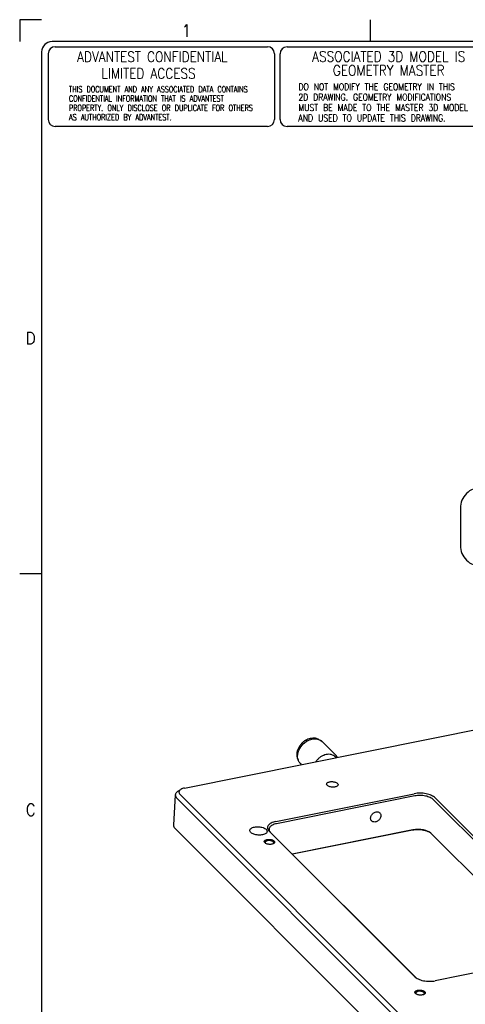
# Model space of a CAD drawing. Header units: inches. Extents: x 155 to 996, y 103 to 697.
# Tile 30 of 81: x 155 to 283, y 412 to 697. Entities that reach past the tile are written whole.
import ezdxf

# ---------------------------------------------------------------- set-up
doc = ezdxf.new("R2010")
doc.units = ezdxf.units.IN
doc.layers.add('1', color=7, linetype='Continuous')
doc.styles.add('CONVERTER_11', font='txt.shx', dxfattribs={"width": 0.72})
doc.styles.add('CONVERTER_13', font='complex.shx', dxfattribs={"width": 0.855})
doc.styles.add('CONVERTER_14', font='txt.shx', dxfattribs={"width": 0.81})
doc.styles.add('CONVERTER_15', font='txt.shx', dxfattribs={"width": 0.9})

# ---------------------------------------------------------------- blocks, each defined once
blk = doc.blocks.new('E8021-24140', base_point=(199.01, 250.26))
at = {"color": 7, "linetype": 'Continuous'}
for p, q in [((202.26, 474.88), (395.89, 513.73)), ((200.31, 473.93), (201.17, 474.48)), ((228.68, 465.21), (268.71, 473.24)), ((199.57, 472.9), (199.03, 464.17)), ((200.01, 471.94), (411.11, 260.63)), ((412.06, 261.68), (200.95, 472.99)), ((268.91, 472.58), (228.88, 464.55)), ((274.28, 471.48), (316.31, 429.42)), ((316.78, 429.94), (274.76, 472)), ((199.47, 463.21), (270.76, 391.84)), ((226.71, 462.37), (268.74, 420.31)), ((269.13, 419.98), (227.13, 462.02)), ((268.31, 462.76), (233.39, 455.75)), ((268.18, 462.65), (233.46, 455.69)), ((273.42, 461.86), (273.61, 461.72)), ((273.68, 461.66), (309.31, 425.99)), ((225.65, 458.87), (225.64, 458.89)), ((227.91, 458.74), (227.9, 458.73)), ((314.81, 427.1), (274.78, 419.07)), ((269.23, 415.25), (269.22, 415.26)), ((271.49, 415.11), (271.49, 415.11))]:
    blk.add_line(p, q, dxfattribs=at)
for points, knots in [([(243.36, 476.03), (243.37, 475.95), (243.39, 475.77), (243.6, 475.55), (243.9, 475.37), (244.29, 475.23), (244.73, 475.14), (245.19, 475.11), (245.63, 475.14), (246.03, 475.24), (246.35, 475.38), (246.58, 475.57), (246.68, 475.82), (246.61, 476.08), (246.41, 476.3), (246.11, 476.48), (245.72, 476.62), (245.28, 476.71), (244.82, 476.74), (244.38, 476.71), (243.98, 476.61), (243.66, 476.47), (243.42, 476.28), (243.38, 476.1), (243.36, 476.03)], [0, 0, 0, 0, 0.235016, 0.519506, 0.871898, 1.285706, 1.740862, 2.210501, 2.665657, 3.079465, 3.431857, 3.716348, 3.951363, 4.186379, 4.47087, 4.823261, 5.23707, 5.692225, 6.161864, 6.61702, 7.030828, 7.383221, 7.667711, 7.902727, 7.902727, 7.902727, 7.902727]), ([(200.31, 473.93), (200.2, 473.85), (200, 473.72), (199.77, 473.46), (199.62, 473.19), (199.59, 472.99), (199.57, 472.9)], [0, 0, 0, 0, 0.380189, 0.719033, 1.024745, 1.311632, 1.311632, 1.311632, 1.311632]), ([(201.17, 474.48), (201.08, 474.41), (200.9, 474.29), (200.71, 474.04), (200.61, 473.77), (200.63, 473.5), (200.74, 473.22), (200.88, 473.07), (200.95, 472.99)], [0, 0, 0, 0, 0.347417, 0.649268, 0.920223, 1.184629, 1.469325, 1.793965, 1.793965, 1.793965, 1.793965]), ([(202.26, 474.88), (202.05, 474.84), (201.68, 474.75), (201.33, 474.57), (201.17, 474.48)], [0, 0, 0, 0, 0.620977, 1.160245, 1.160245, 1.160245, 1.160245]), ([(274.76, 472), (274.6, 472.14), (274.27, 472.42), (273.65, 472.75), (272.93, 473.02), (272.13, 473.23), (271.28, 473.36), (270.4, 473.41), (269.54, 473.38), (268.98, 473.29), (268.71, 473.24)], [0, 0, 0, 0, 0.610161, 1.307771, 2.082426, 2.91628, 3.786815, 4.668934, 5.536759, 6.365377, 6.365377, 6.365377, 6.365377]), ([(199.57, 472.9), (199.59, 472.73), (199.62, 472.36), (199.87, 472.08), (200.01, 471.94)], [0, 0, 0, 0, 0.496767, 1.078064, 1.078064, 1.078064, 1.078064]), ([(274.28, 471.48), (274.15, 471.6), (273.85, 471.85), (273.3, 472.14), (272.66, 472.39), (271.95, 472.57), (271.19, 472.68), (270.42, 472.73), (269.65, 472.7), (269.15, 472.62), (268.91, 472.58)], [0, 0, 0, 0, 0.542365, 1.162464, 1.851045, 2.592249, 3.366058, 4.150163, 4.921564, 5.658113, 5.658113, 5.658113, 5.658113]), ([(258.72, 467.67), (258.63, 467.75), (258.43, 467.91), (258.04, 467.99), (257.63, 467.97), (257.21, 467.82), (256.82, 467.57), (256.49, 467.24), (256.24, 466.85), (256.1, 466.43), (256.07, 466.02), (256.16, 465.64), (256.37, 465.33), (256.68, 465.11), (257.06, 465.02), (257.48, 465.05), (257.9, 465.2), (258.29, 465.44), (258.62, 465.78), (258.86, 466.16), (259.01, 466.58), (259.04, 467), (258.95, 467.38), (258.8, 467.58), (258.72, 467.67)], [0, 0, 0, 0, 0.362803, 0.744185, 1.154935, 1.595421, 2.057325, 2.526964, 2.988869, 3.429355, 3.840104, 4.221487, 4.58429, 4.947093, 5.328475, 5.739224, 6.179711, 6.641615, 7.111254, 7.573158, 8.013645, 8.424394, 8.805776, 9.168579, 9.168579, 9.168579, 9.168579]), ([(228.68, 465.21), (228.43, 465.15), (227.95, 465.04), (227.32, 464.78), (226.8, 464.46), (226.43, 464.08), (226.23, 463.65), (226.21, 463.2), (226.38, 462.74), (226.6, 462.5), (226.71, 462.37)], [0, 0, 0, 0, 0.767278, 1.456009, 2.056777, 2.572237, 3.022991, 3.450634, 3.906584, 4.43042, 4.43042, 4.43042, 4.43042]), ([(199.03, 464.17), (199.05, 464), (199.09, 463.63), (199.33, 463.35), (199.47, 463.21)], [0, 0, 0, 0, 0.496762, 1.078054, 1.078054, 1.078054, 1.078054]), ([(226.13, 462.3), (226.12, 462.41), (226.09, 462.65), (225.82, 462.96), (225.43, 463.23), (224.93, 463.45), (224.34, 463.6), (223.71, 463.68), (223.07, 463.68), (222.47, 463.6), (221.94, 463.45), (221.52, 463.23), (221.23, 462.95), (221.1, 462.61), (221.19, 462.26), (221.44, 461.95), (221.83, 461.68), (222.34, 461.47), (222.92, 461.31), (223.56, 461.24), (224.2, 461.24), (224.8, 461.31), (225.33, 461.47), (225.74, 461.69), (226.05, 461.96), (226.1, 462.2), (226.13, 462.3)], [0, 0, 0, 0, 0.324979, 0.709403, 1.179321, 1.731737, 2.346721, 2.995084, 3.643448, 4.258432, 4.810848, 5.280766, 5.66519, 5.990169, 6.315148, 6.699572, 7.16949, 7.721906, 8.33689, 8.985253, 9.633617, 10.248601, 10.801017, 11.270935, 11.655359, 11.980338, 11.980338, 11.980338, 11.980338]), ([(228.88, 464.55), (228.65, 464.5), (228.23, 464.4), (227.67, 464.16), (227.21, 463.88), (226.88, 463.54), (226.7, 463.16), (226.68, 462.76), (226.83, 462.36), (227.03, 462.14), (227.13, 462.02)], [0, 0, 0, 0, 0.682025, 1.29423, 1.828246, 2.286433, 2.687103, 3.06723, 3.472519, 3.938151, 3.938151, 3.938151, 3.938151]), ([(273.42, 461.86), (273.19, 461.99), (272.72, 462.26), (271.9, 462.53), (270.99, 462.72), (270.04, 462.81), (269.1, 462.8), (268.48, 462.7), (268.18, 462.65)], [0, 0, 0, 0, 0.774796, 1.643463, 2.577528, 3.541862, 4.498549, 5.410363, 5.410363, 5.410363, 5.410363]), ([(273.68, 461.66), (273.54, 461.78), (273.25, 462.03), (272.7, 462.32), (272.06, 462.56), (271.34, 462.75), (270.59, 462.86), (269.81, 462.9), (269.04, 462.88), (268.55, 462.8), (268.31, 462.76)], [0, 0, 0, 0, 0.542365, 1.162464, 1.851045, 2.592249, 3.366058, 4.150163, 4.921564, 5.658113, 5.658113, 5.658113, 5.658113]), ([(228.3, 459.19), (228.29, 459.26), (228.27, 459.42), (228.08, 459.62), (227.81, 459.79), (227.46, 459.92), (227.06, 460), (226.64, 460.02), (226.24, 459.99), (225.87, 459.91), (225.58, 459.77), (225.38, 459.6), (225.29, 459.37), (225.35, 459.14), (225.53, 458.94), (225.8, 458.77), (226.15, 458.65), (226.55, 458.57), (226.97, 458.54), (227.38, 458.57), (227.74, 458.66), (228.03, 458.79), (228.24, 458.96), (228.29, 459.12), (228.3, 459.19)], [0, 0, 0, 0, 0.21365, 0.472278, 0.792635, 1.168824, 1.582602, 2.009546, 2.423324, 2.799514, 3.11987, 3.378498, 3.592148, 3.805799, 4.064427, 4.384783, 4.760973, 5.17475, 5.601695, 6.015473, 6.391662, 6.712019, 6.970646, 7.184297, 7.184297, 7.184297, 7.184297]), ([(226.16, 459.62), (226.08, 459.59), (225.93, 459.55), (225.74, 459.45), (225.61, 459.33), (225.54, 459.18), (225.55, 459.02), (225.61, 458.93), (225.64, 458.89)], [0, 0, 0, 0, 0.247687, 0.460918, 0.638596, 0.789413, 0.934182, 1.097288, 1.097288, 1.097288, 1.097288]), ([(227.91, 458.74), (227.95, 458.78), (228.03, 458.86), (228.05, 459.04), (227.99, 459.21), (227.84, 459.35), (227.64, 459.48), (227.38, 459.58), (227.08, 459.65), (226.77, 459.68), (226.46, 459.67), (226.26, 459.63), (226.16, 459.62)], [0, 0, 0, 0, 0.177108, 0.333081, 0.49857, 0.697952, 0.939263, 1.218624, 1.525328, 1.844956, 2.161555, 2.45952, 2.45952, 2.45952, 2.45952]), ([(268.74, 420.31), (268.89, 420.17), (269.22, 419.89), (269.84, 419.56), (270.56, 419.29), (271.36, 419.08), (272.21, 418.95), (273.09, 418.9), (273.95, 418.93), (274.51, 419.02), (274.78, 419.07)], [0, 0, 0, 0, 0.610161, 1.307771, 2.082426, 2.91628, 3.786815, 4.668934, 5.536759, 6.365377, 6.365377, 6.365377, 6.365377]), ([(271.89, 415.57), (271.88, 415.64), (271.85, 415.8), (271.66, 416), (271.39, 416.16), (271.04, 416.29), (270.64, 416.37), (270.22, 416.4), (269.82, 416.37), (269.46, 416.28), (269.16, 416.15), (268.96, 415.98), (268.87, 415.75), (268.93, 415.52), (269.11, 415.32), (269.39, 415.15), (269.74, 415.02), (270.13, 414.94), (270.55, 414.92), (270.96, 414.95), (271.32, 415.03), (271.61, 415.16), (271.83, 415.34), (271.87, 415.49), (271.89, 415.57)], [0, 0, 0, 0, 0.21365, 0.472278, 0.792635, 1.168824, 1.582602, 2.009546, 2.423324, 2.799514, 3.11987, 3.378498, 3.592148, 3.805799, 4.064427, 4.384783, 4.760973, 5.17475, 5.601695, 6.015473, 6.391662, 6.712019, 6.970646, 7.184297, 7.184297, 7.184297, 7.184297]), ([(269.74, 415.99), (269.66, 415.97), (269.51, 415.93), (269.32, 415.83), (269.19, 415.7), (269.12, 415.56), (269.13, 415.39), (269.19, 415.31), (269.22, 415.26)], [0, 0, 0, 0, 0.247687, 0.460916, 0.638594, 0.789411, 0.934179, 1.097284, 1.097284, 1.097284, 1.097284]), ([(271.49, 415.11), (271.53, 415.16), (271.61, 415.24), (271.64, 415.41), (271.57, 415.58), (271.43, 415.73), (271.22, 415.85), (270.96, 415.95), (270.67, 416.02), (270.35, 416.05), (270.04, 416.05), (269.84, 416.01), (269.74, 415.99)], [0, 0, 0, 0, 0.177109, 0.333083, 0.498573, 0.697955, 0.939266, 1.218628, 1.525333, 1.844962, 2.161562, 2.459528, 2.459528, 2.459528, 2.459528])]:
    blk.add_open_spline(points, degree=3, knots=knots, dxfattribs=at)
blk = doc.blocks.new('1410-1581_01', base_point=(234.97, 481.66))
at = {"color": 7, "linetype": 'Continuous'}
for p, q in [((235.87, 486.8), (236.59, 487.64)), ((236.59, 487.64), (237.45, 488.33)), ((237.45, 488.33), (238.41, 488.81)), ((238.41, 488.81), (239.42, 489.08)), ((239.42, 489.08), (240.4, 489.09)), ((240.4, 489.09), (241.25, 488.87)), ((241.25, 488.87), (241.31, 488.85)), ((241.31, 488.85), (241.4, 488.81)), ((241.4, 488.81), (241.81, 488.55)), ((241.81, 488.55), (242.07, 488.36)), ((242.07, 488.36), (242.18, 488.26)), ((242.18, 488.26), (245.96, 484.47)), ((234.97, 483.86), (235.03, 484.85)), ((235.03, 484.85), (235.34, 485.85)), ((235.34, 485.85), (235.87, 486.8)), ((235.15, 482.95), (234.97, 483.86)), ((235.16, 482.93), (235.15, 482.95)), ((235.16, 482.92), (235.16, 482.93)), ((235.44, 482.41), (235.16, 482.92)), ((235.61, 482.14), (235.44, 482.41)), ((235.7, 482.03), (235.61, 482.14)), ((235.75, 481.97), (235.7, 482.03)), ((235.81, 481.9), (235.75, 481.97)), ((236.05, 481.66), (235.81, 481.9)), ((246.05, 484.39), (245.96, 484.47)), ((246.15, 484.25), (246.05, 484.39)), ((246.42, 483.86), (246.15, 484.25)), ((246.45, 483.8), (246.42, 483.86)), ((246.47, 483.75), (246.45, 483.8))]:
    blk.add_line(p, q, dxfattribs=at)
for points, knots in [([(242.08, 488.36), (242.02, 488.41), (241.89, 488.52), (241.75, 488.61), (241.68, 488.66)], [0, 0, 0, 0, 0.2483134, 0.4979947, 0.4979947, 0.4979947, 0.4979947]), ([(235.61, 482.13), (235.63, 482.1), (235.66, 482.06), (235.7, 482.03), (235.71, 482.01)], [0, 0, 0, 0, 0.077598, 0.155119, 0.155119, 0.155119, 0.155119]), ([(245.96, 484.47), (245.95, 484.49), (245.92, 484.52), (245.88, 484.55), (245.87, 484.57)], [0, 0, 0, 0, 0.0684091, 0.136837, 0.136837, 0.136837, 0.136837])]:
    blk.add_open_spline(points, degree=3, knots=knots, dxfattribs=at)
blk = doc.blocks.new('E6978-24791_01', base_point=(240.25, 482.51))
at = {"color": 7, "linetype": 'Continuous'}
for p, q in [((240.51, 482.87), (240.25, 482.51)), ((245.84, 483.89), (246.06, 483.67))]:
    blk.add_line(p, q, dxfattribs=at)
blk.add_open_spline([(245.84, 483.89), (245.67, 484.04), (245.33, 484.32), (244.69, 484.57), (243.99, 484.66), (243.24, 484.59), (242.48, 484.36), (241.76, 483.99), (241.08, 483.5), (240.7, 483.08), (240.51, 482.87)], degree=3, knots=[0, 0, 0, 0, 0.65113, 1.321494, 2.025578, 2.770436, 3.555412, 4.373343, 5.212357, 6.057826, 6.057826, 6.057826, 6.057826], dxfattribs=at)
blk = doc.blocks.new('E2812-23753_01', base_point=(234.69, 482.94))
at = {"color": 7, "linetype": 'Continuous'}
for p, q in [((237.61, 488.86), (237.35, 488.75)), ((237.35, 488.75), (237.67, 488.43)), ((237.64, 488.87), (237.61, 488.86)), ((237.94, 488.99), (237.64, 488.87)), ((238.27, 489.09), (237.94, 488.99)), ((238.62, 489.17), (238.27, 489.09)), ((238.99, 489.23), (238.62, 489.17)), ((239.37, 489.27), (238.99, 489.23)), ((239.76, 489.3), (239.37, 489.27)), ((239.8, 489.3), (239.76, 489.3)), ((240.16, 489.31), (239.8, 489.3)), ((240.16, 489.31), (240.38, 489.09)), ((240.89, 489.07), (240.16, 489.31)), ((241.12, 488.91), (240.89, 489.07)), ((235.11, 483), (235.15, 482.94))]:
    blk.add_line(p, q, dxfattribs=at)
blk.add_open_spline([(237.35, 488.75), (237.1, 488.58), (236.58, 488.25), (235.93, 487.6), (235.38, 486.87), (234.99, 486.07), (234.75, 485.25), (234.68, 484.44), (234.78, 483.66), (235.01, 483.22), (235.11, 483)], degree=3, knots=[0, 0, 0, 0, 0.911983, 1.833931, 2.748523, 3.639389, 4.49336, 5.302713, 6.067236, 6.795532, 6.795532, 6.795532, 6.795532], dxfattribs=at)
blk = doc.blocks.new('E8021-64140', base_point=(199.01, 250.26))
for name, p in [('E8021-24140', (199.01, 250.26)), ('E2812-23753_01', (234.69, 482.94)), ('1410-1581_01', (234.97, 481.66)), ('E6978-24791_01', (240.25, 482.51))]:
    blk.add_blockref(name, p)
blk = doc.blocks.new('E8021-96540__50', base_point=(199.01, 250.26))
blk.add_blockref('E8021-64140', (199.01, 250.26))
blk = doc.blocks.new('Gen1', base_point=(572.3, 417.2))
at = {"layer": '1', "color": 3}
blk.add_lwpolyline([(288.06, 539.1), (364.26, 539.1, 0.414214), (370.26, 545.1), (370.26, 555.9, 0.414214), (364.26, 561.9), (288.06, 561.9, 0.414214), (282.06, 555.9), (282.06, 545.1, 0.414214)], format="xyb", close=True, dxfattribs=at)
blk.add_blockref('E8021-96540__50', (199.01, 250.26))
blk = doc.blocks.new('Security_Stamp__51', base_point=(162.79, 689.49))
at = {"layer": '1', "color": 7, "linetype": 'Continuous'}
for p, q in [((162.79, 687.49), (162.79, 668.42)), ((164.79, 689.49), (226.26, 689.49)), ((228.26, 687.49), (228.26, 668.42)), ((226.26, 666.42), (164.79, 666.42))]:
    blk.add_line(p, q, dxfattribs=at)
for centre, start, end in [((164.79, 687.49), 90, 180), ((226.26, 687.49), 0, 90), ((164.79, 668.42), 180, 270), ((226.26, 668.42), 270, 0)]:
    blk.add_arc(centre, 2, start, end, dxfattribs=at)
at = {"color": 4}
for s, insert, char_height, attachment_point, line_spacing_factor, style in [('ADVANTEST CONFIDENTIAL \\P    LIMITED ACCESS', (171.16, 684.19), 3, 4, 0.960384, 'CONVERTER_13'), ('THIS DOCUMENT AND ANY ASSOCIATED DATA CONTAINS \\PCONFIDENTIAL INFORMATION THAT IS ADVANTEST \\PPROPERTY. ONLY DISCLOSE OR DUPLICATE FOR OTHERS \\PAS AUTHORIZED BY ADVANTEST.', (168.79, 678.1), 1.8, 1, 0.90036, 'CONVERTER_11')]:
    blk.add_mtext(s, dxfattribs=dict(at, insert=insert, char_height=char_height, attachment_point=attachment_point, line_spacing_factor=line_spacing_factor, style=style))
blk = doc.blocks.new('3D_Stamp__52', base_point=(229.89, 689.48))
at = {"layer": '1', "color": 7, "linetype": 'Continuous'}
for p, q in [((229.89, 668.41), (229.89, 687.48)), ((231.89, 689.48), (290.72, 689.48)), ((292.72, 687.48), (292.72, 668.41)), ((290.72, 666.41), (231.89, 666.41))]:
    blk.add_line(p, q, dxfattribs=at)
for centre, start, end in [((231.89, 687.48), 90, 180), ((290.72, 687.48), 0, 90), ((231.89, 668.41), 180, 270), ((290.72, 668.41), 270, 0)]:
    blk.add_arc(centre, 2, start, end, dxfattribs=at)
at = {"color": 4}
for s, insert, char_height, attachment_point, line_spacing_factor, style in [('ASSOCIATED 3D MODEL IS', (261.31, 686.66), 3, 5, 0.780312, 'CONVERTER_13'), ('DO NOT MODIFY THE GEOMETRY IN THIS \\P2D DRAWING. GEOMETRY MODIFICATIONS\\PMUST BE MADE TO THE MASTER 3D MODEL \\PAND USED TO UPDATE THIS DRAWING.', (235.19, 678.9), 2, 1, 0.90036, 'CONVERTER_14')]:
    blk.add_mtext(s, dxfattribs=dict(at, insert=insert, char_height=char_height, attachment_point=attachment_point, line_spacing_factor=line_spacing_factor, style=style))
at = {"layer": '1', "color": 4, "insert": (261.31, 682.66), "char_height": 3, "attachment_point": 5, "line_spacing_factor": 0.780312, "style": 'CONVERTER_13'}
blk.add_mtext('GEOMETRY MASTER', dxfattribs=at)
blk = doc.blocks.new('Drawing_Grid_Zones__53', base_point=(160.89, 109.68))
at = {"layer": '1', "color": 4, "linetype": 'Continuous'}
for p, q in [((154.54, 697.33), (154.54, 690.98)), ((160.89, 697.33), (154.54, 697.33)), ((255.95, 697.33), (255.95, 690.98)), ((160.89, 536.86), (154.54, 536.86))]:
    blk.add_line(p, q, dxfattribs=at)
at = {"layer": '1', "color": 4, "char_height": 3.5, "attachment_point": 5, "line_spacing_factor": 1.080432, "style": 'CONVERTER_15'}
for s, insert in [('1', (202.77, 694.16)), ('D', (157.72, 605.12)), ('C', (157.72, 468.59))]:
    blk.add_mtext(s, dxfattribs=dict(at, insert=insert))
blk = doc.blocks.new('A1_Size_Advantest_Frame__54', base_point=(160.89, 109.68))
at = {"layer": '1', "color": 7, "linetype": 'Continuous'}
for p, q in [((986.19, 690.98), (163.89, 690.98)), ((160.89, 687.98), (160.89, 112.68))]:
    blk.add_line(p, q, dxfattribs=at)
blk.add_arc((163.89, 687.98), 3, 90, 180, dxfattribs=at)
for name, p in [('Security_Stamp__51', (162.79, 689.49)), ('3D_Stamp__52', (229.89, 689.48))]:
    blk.add_blockref(name, p)
at = {"layer": '1'}
blk.add_blockref('Drawing_Grid_Zones__53', (160.89, 109.68), dxfattribs=at)

msp = doc.modelspace()

# ---------------------------------------------------------------- block references
for name, p in [('A1_Size_Advantest_Frame__54', (160.89, 109.68)), ('Gen1', (572.3, 417.2))]:
    msp.add_blockref(name, p)

doc.saveas('drawing.dxf')
